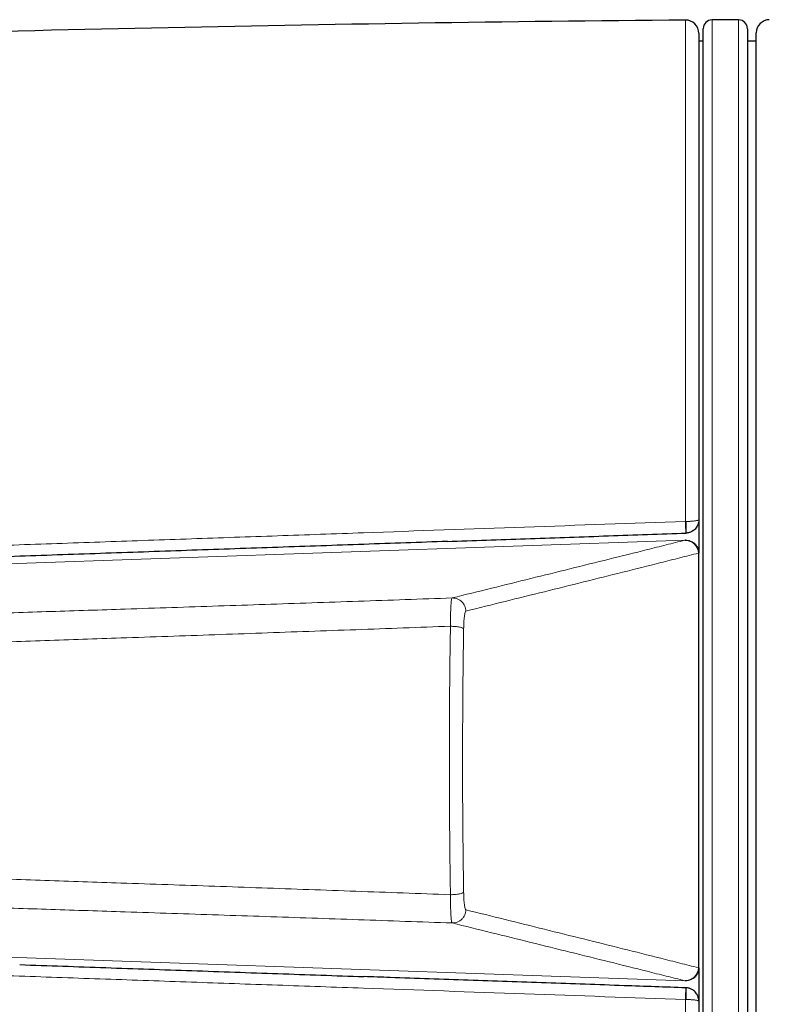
# Model space of a CAD drawing. Header units: millimetres. Extents: x 8 to 834, y 12 to 760.
# Tile 9 of 65: x 385 to 401, y 569 to 592. Entities that reach past the tile are written whole.
import ezdxf

# ---------------------------------------------------------------- set-up
doc = ezdxf.new("R2010")
doc.units = ezdxf.units.MM

msp = doc.modelspace()

# ---------------------------------------------------------------- linework, layer by layer
at = {"color": 252, "linetype": 'Continuous', "lineweight": 0}
for p, q in [((399.597, 580.224), (399.597, 591.565)), ((400.2, 591.568), (400.2, 558.068)), ((400.8, 586.662), (400.8, 591.568)), ((400.8, 558.068), (400.8, 586.662)), ((399.597, 580.224), (399.61, 580.225)), ((375.852, 578.97), (399.582, 579.799)), ((399.582, 579.799), (399.59, 579.801)), ((399.59, 579.801), (399.59, 579.813)), ((399.9, 579.51), (399.891, 579.508)), ((375.852, 570.665), (399.582, 569.837)), ((399.891, 570.128), (399.9, 570.125)), ((399.59, 569.835), (399.582, 569.837)), ((399.59, 569.823), (399.59, 569.835)), ((399.597, 558.07), (399.597, 569.411)), ((399.61, 569.411), (399.597, 569.411))]:
    msp.add_line(p, q, dxfattribs=at)
at = {"color": 7, "linetype": 'Continuous', "lineweight": 30}
for p, q in [((400.8, 591.568), (400.2, 591.568)), ((400, 558.268), (400, 591.368)), ((401, 591.368), (401, 586.52)), ((401.2, 574.818), (401.2, 591.273)), ((399.9, 591.265), (399.9, 580.263)), ((400, 591.085), (399.9, 591.085)), ((401.2, 591.085), (401, 591.085)), ((401, 586.52), (401, 558.268)), ((399.9, 580.259), (399.9, 579.511)), ((399.606, 579.96), (399.611, 579.96)), ((399.606, 579.96), (399.606, 579.96)), ((399.9, 579.501), (399.9, 579.51)), ((399.9, 570.135), (399.9, 579.501)), ((401.2, 558.363), (401.2, 574.818)), ((399.9, 570.125), (399.9, 570.135)), ((399.9, 570.124), (399.9, 569.377)), ((399.611, 569.675), (399.603, 569.676)), ((399.9, 569.373), (399.9, 558.37))]:
    msp.add_line(p, q, dxfattribs=at)
for centre, radius, start, end in [((408.634, -409.27), 1000.876, 90.517329, 91.900487), ((399.6, 591.265), 0.3, 0, 90.5173), ((400.2, 591.368), 0.2, 90, 180), ((400.8, 591.368), 0.2, 0, 90), ((401.5, 591.273), 0.3, 91, 180)]:
    msp.add_arc(centre, radius, start, end, dxfattribs=at)
at = {"color": 252, "linetype": 'Continuous', "lineweight": 0}
for centre, radius, start, end in [((369.276, 579.083), 30.343, 1.6555, 2.1551), ((398.249, 580.092), 1.368, 354.4533, 5.5467), ((399.591, 579.499), 0.3, 1.6821, 91.7149), ((399.591, 570.136), 0.3, 268.2773, 358.3257), ((370.896, 570.498), 28.722, 357.8309, 358.3587), ((398.134, 569.544), 1.482, 354.8398, 5.0746)]:
    msp.add_arc(centre, radius, start, end, dxfattribs=at)
for points, knots in [([(376.739, 579.423), (377.388, 579.446), (378.685, 579.491), (380.632, 579.559), (382.579, 579.627), (384.526, 579.695), (386.473, 579.763), (388.42, 579.831), (390.368, 579.899), (392.879, 579.988), (395.956, 580.096), (398.384, 580.182), (399.597, 580.224)], [0, 0, 0, 0, 0.085175, 0.170351, 0.255526, 0.340705, 0.425884, 0.511066, 0.596248, 0.681431, 0.840714, 1, 1, 1, 1]), ([(399.9, 580.263), (399.9, 580.263), (399.9, 580.261), (399.899, 580.259), (399.894, 580.256), (399.889, 580.253), (399.884, 580.251), (399.879, 580.249), (399.869, 580.246), (399.85, 580.242), (399.819, 580.237), (399.782, 580.233), (399.747, 580.23), (399.713, 580.227), (399.681, 580.226), (399.647, 580.225), (399.623, 580.225), (399.61, 580.225)], [0, 0, 0, 0, 0.0072902, 0.0763998, 0.1460948, 0.1864217, 0.2268675, 0.2560464, 0.2852718, 0.3995631, 0.5170687, 0.615094, 0.7155776, 0.7827204, 0.8507662, 0.9247225, 1, 1, 1, 1]), ([(394.32, 578.493), (394.913, 578.64), (395.802, 578.86), (396.985, 579.152), (397.864, 579.37), (398.59, 579.55), (399.16, 579.694), (399.442, 579.764), (399.582, 579.799), (399.582, 579.799)], [0, 0, 0, 0, 0.335231, 0.502846, 0.670462, 0.83523, 0.917614, 0.999999, 1, 1, 1, 1]), ([(399.891, 579.508), (399.75, 579.472), (399.47, 579.401), (398.898, 579.256), (398.173, 579.074), (397.294, 578.856), (396.111, 578.562), (395.221, 578.342), (394.628, 578.195)], [0, 0, 0, 0, 0.082387, 0.164774, 0.329548, 0.497161, 0.664774, 1, 1, 1, 1]), ([(379.317, 578.001), (379.6, 578.01), (380.165, 578.027), (381.014, 578.053), (381.864, 578.08), (382.714, 578.106), (383.56, 578.133), (384.403, 578.16), (385.243, 578.187), (386.083, 578.214), (386.995, 578.244), (387.978, 578.277), (389.031, 578.312), (390.086, 578.347), (391.143, 578.383), (392.2, 578.42), (393.259, 578.456), (393.966, 578.481), (394.32, 578.493)], [0, 0, 0, 0, 0.057372, 0.114598, 0.17171, 0.22874, 0.285725, 0.34169, 0.397668, 0.453667, 0.509694, 0.579598, 0.649549, 0.71954, 0.789565, 0.859628, 0.929752, 1, 1, 1, 1]), ([(394.281, 577.854), (394.281, 577.854), (394.281, 577.882), (394.281, 577.938), (394.282, 578.02), (394.283, 578.098), (394.285, 578.173), (394.288, 578.242), (394.291, 578.305), (394.294, 578.36), (394.299, 578.406), (394.303, 578.443), (394.308, 578.47), (394.314, 578.488), (394.318, 578.493), (394.32, 578.493), (394.32, 578.493)], [0, 0, 0, 0, 0.000056, 0.0807, 0.161586, 0.242232, 0.326349, 0.410739, 0.494858, 0.578968, 0.663349, 0.74746, 0.831532, 0.915873, 0.999944, 1, 1, 1, 1]), ([(394.628, 578.195), (394.625, 578.193), (394.62, 578.189), (394.611, 578.164), (394.603, 578.127), (394.596, 578.078), (394.59, 578.017), (394.585, 577.948), (394.582, 577.873), (394.581, 577.821), (394.58, 577.794)], [0, 0, 0, 0, 0.126352, 0.252705, 0.379074, 0.505442, 0.631722, 0.757999, 0.879, 1, 1, 1, 1]), ([(394.281, 577.854), (393.925, 577.841), (393.212, 577.815), (392.144, 577.776), (391.078, 577.738), (390.013, 577.7), (388.949, 577.662), (387.887, 577.625), (386.893, 577.591), (385.966, 577.559), (385.106, 577.53), (384.247, 577.501), (383.389, 577.473), (382.538, 577.444), (381.693, 577.417), (380.854, 577.39), (380.017, 577.363), (379.46, 577.345), (379.181, 577.336)], [0, 0, 0, 0, 0.070365, 0.140644, 0.210842, 0.280975, 0.351057, 0.421106, 0.491138, 0.548032, 0.604933, 0.661847, 0.718786, 0.775759, 0.831757, 0.887797, 0.943879, 1, 1, 1, 1]), ([(394.281, 571.782), (394.28, 571.869), (394.277, 572.044), (394.273, 572.307), (394.27, 572.571), (394.266, 572.884), (394.263, 573.246), (394.26, 573.657), (394.257, 574.07), (394.256, 574.483), (394.256, 574.896), (394.257, 575.31), (394.258, 575.723), (394.261, 576.142), (394.264, 576.567), (394.269, 576.998), (394.274, 577.427), (394.279, 577.712), (394.281, 577.854)], [0, 0, 0, 0, 0.0436871, 0.0873741, 0.1311171, 0.17486, 0.2424496, 0.310065, 0.3776805, 0.4452701, 0.5128598, 0.5804752, 0.6480907, 0.7156803, 0.7867452, 0.8578402, 0.9289351, 1, 1, 1, 1]), ([(394.58, 577.794), (394.578, 577.662), (394.574, 577.397), (394.568, 576.997), (394.564, 576.595), (394.56, 576.192), (394.558, 575.788), (394.556, 575.383), (394.555, 574.978), (394.555, 574.566), (394.556, 574.147), (394.558, 573.722), (394.562, 573.297), (394.565, 572.928), (394.569, 572.615), (394.572, 572.356), (394.576, 572.098), (394.579, 571.927), (394.58, 571.841)], [0, 0, 0, 0, 0.06759, 0.135205, 0.20282, 0.27041, 0.338, 0.405615, 0.47323, 0.54082, 0.611883, 0.682976, 0.754068, 0.825131, 0.86882, 0.91251, 0.956255, 1, 1, 1, 1]), ([(394.281, 571.782), (393.925, 571.795), (393.212, 571.821), (392.144, 571.86), (391.078, 571.898), (390.013, 571.936), (388.949, 571.973), (387.887, 572.01), (386.893, 572.044), (385.966, 572.076), (385.106, 572.105), (384.247, 572.134), (383.389, 572.163), (382.538, 572.191), (381.693, 572.219), (380.854, 572.246), (380.017, 572.273), (379.46, 572.29), (379.181, 572.299)], [0, 0, 0, 0, 0.070365, 0.140644, 0.210842, 0.280975, 0.351057, 0.421106, 0.491138, 0.548032, 0.604933, 0.661847, 0.718786, 0.775759, 0.831757, 0.887797, 0.943879, 1, 1, 1, 1]), ([(394.32, 571.142), (394.32, 571.142), (394.318, 571.143), (394.314, 571.148), (394.308, 571.165), (394.303, 571.193), (394.299, 571.23), (394.294, 571.276), (394.291, 571.331), (394.288, 571.393), (394.285, 571.463), (394.283, 571.537), (394.282, 571.616), (394.281, 571.697), (394.281, 571.753), (394.281, 571.782), (394.281, 571.782)], [0, 0, 0, 0, 0.000056, 0.084127, 0.168468, 0.25254, 0.336651, 0.421032, 0.505142, 0.589261, 0.673651, 0.757768, 0.838414, 0.9193, 0.999944, 1, 1, 1, 1]), ([(394.58, 571.841), (394.581, 571.815), (394.582, 571.762), (394.585, 571.687), (394.59, 571.618), (394.596, 571.558), (394.603, 571.508), (394.611, 571.471), (394.62, 571.447), (394.625, 571.443), (394.628, 571.44)], [0, 0, 0, 0, 0.120937, 0.241878, 0.368141, 0.494408, 0.620763, 0.74712, 0.873559, 1, 1, 1, 1]), ([(379.317, 571.634), (379.6, 571.626), (380.165, 571.608), (381.014, 571.582), (381.864, 571.556), (382.714, 571.529), (383.56, 571.503), (384.403, 571.476), (385.243, 571.449), (386.083, 571.421), (386.995, 571.391), (387.978, 571.359), (389.031, 571.324), (390.086, 571.288), (391.143, 571.252), (392.2, 571.216), (393.259, 571.179), (393.966, 571.155), (394.32, 571.142)], [0, 0, 0, 0, 0.057372, 0.114598, 0.17171, 0.22874, 0.285725, 0.34169, 0.397668, 0.453667, 0.509694, 0.579598, 0.649549, 0.71954, 0.789565, 0.859628, 0.929752, 1, 1, 1, 1]), ([(394.628, 571.44), (395.221, 571.294), (396.111, 571.073), (397.294, 570.78), (398.173, 570.561), (398.898, 570.38), (399.47, 570.235), (399.75, 570.163), (399.891, 570.128)], [0, 0, 0, 0, 0.3352257, 0.5028386, 0.6704515, 0.8352255, 0.9176128, 1, 1, 1, 1]), ([(399.582, 569.837), (399.582, 569.837), (399.442, 569.871), (399.16, 569.942), (398.59, 570.085), (397.864, 570.266), (396.985, 570.483), (395.802, 570.776), (394.913, 570.996), (394.32, 571.142)], [0, 0, 0, 0, 0.000001, 0.082385, 0.164769, 0.329538, 0.497154, 0.664769, 1, 1, 1, 1]), ([(399.597, 569.411), (398.384, 569.454), (395.956, 569.54), (392.879, 569.648), (390.368, 569.736), (388.421, 569.805), (386.474, 569.873), (384.527, 569.941), (382.58, 570.009), (380.633, 570.077), (378.686, 570.145), (377.388, 570.19), (376.739, 570.213)], [0, 0, 0, 0, 0.159284, 0.318569, 0.403744, 0.488919, 0.574095, 0.659272, 0.744453, 0.829634, 0.914817, 1, 1, 1, 1]), ([(399.9, 569.373), (399.9, 569.373), (399.9, 569.374), (399.899, 569.377), (399.894, 569.38), (399.889, 569.383), (399.884, 569.385), (399.879, 569.386), (399.869, 569.389), (399.85, 569.394), (399.819, 569.399), (399.782, 569.403), (399.747, 569.406), (399.713, 569.408), (399.681, 569.409), (399.647, 569.411), (399.623, 569.411), (399.61, 569.411)], [0, 0, 0, 0, 0.00729, 0.0764, 0.146095, 0.186422, 0.226867, 0.256046, 0.285272, 0.399563, 0.517069, 0.615094, 0.715578, 0.78272, 0.850766, 0.924723, 1, 1, 1, 1])]:
    msp.add_open_spline(points, degree=3, knots=knots, dxfattribs=at)
at = {"color": 7, "linetype": 'Continuous', "lineweight": 30}
for points, knots in [([(399.9, 580.263), (399.9, 580.262), (399.9, 580.24), (399.896, 580.207), (399.885, 580.166), (399.871, 580.13), (399.849, 580.092), (399.818, 580.053), (399.782, 580.021), (399.747, 579.998), (399.713, 579.982), (399.681, 579.971), (399.647, 579.963), (399.623, 579.961), (399.61, 579.96)], [0, 0, 0, 0, 0.007296, 0.146214, 0.226772, 0.291867, 0.402917, 0.516927, 0.614948, 0.71543, 0.782598, 0.850668, 0.924676, 1, 1, 1, 1]), ([(394.21, 579.772), (394.8, 579.792), (395.979, 579.833), (397.745, 579.895), (398.954, 579.937), (399.574, 579.959), (399.606, 579.96)], [0, 0, 0, 0, 0.3278883, 0.655315, 0.9822824, 1, 1, 1, 1]), ([(394.214, 579.772), (393.585, 579.75), (392.306, 579.705), (390.378, 579.638), (388.432, 579.571), (386.485, 579.503), (384.538, 579.436), (382.592, 579.368), (380.645, 579.301), (378.699, 579.234), (377.401, 579.189), (376.752, 579.167)], [0, 0, 0, 0, 0.108184, 0.219656, 0.331128, 0.442602, 0.554076, 0.665556, 0.777036, 0.888518, 1, 1, 1, 1]), ([(399.59, 579.801), (399.593, 579.801), (399.616, 579.801), (399.655, 579.797), (399.706, 579.783), (399.752, 579.761), (399.793, 579.732), (399.829, 579.696), (399.859, 579.655), (399.881, 579.609), (399.896, 579.561), (399.898, 579.527), (399.9, 579.51)], [0, 0, 0, 0, 0.023303, 0.14363, 0.2508, 0.357969, 0.465012, 0.572056, 0.679041, 0.786025, 0.893013, 1, 1, 1, 1]), ([(384.538, 570.2), (385.187, 570.177), (386.485, 570.132), (388.431, 570.065), (390.378, 569.997), (391.676, 569.952), (392.325, 569.929)], [0, 0, 0, 0, 0.249993, 0.499992, 0.749996, 1, 1, 1, 1]), ([(399.9, 570.125), (399.898, 570.109), (399.896, 570.075), (399.881, 570.026), (399.859, 569.981), (399.829, 569.939), (399.793, 569.904), (399.752, 569.874), (399.706, 569.853), (399.655, 569.838), (399.616, 569.834), (399.593, 569.835), (399.59, 569.835)], [0, 0, 0, 0, 0.106987, 0.213975, 0.320959, 0.427944, 0.534988, 0.642031, 0.7492, 0.85637, 0.976697, 1, 1, 1, 1]), ([(399.606, 569.675), (399.14, 569.692), (398.088, 569.728), (396.447, 569.786), (394.684, 569.847), (393.31, 569.895), (392.524, 569.922), (392.327, 569.929)], [0, 0, 0, 0, 0.191907, 0.433835, 0.676101, 0.918706, 1, 1, 1, 1]), ([(399.9, 569.373), (399.9, 569.374), (399.9, 569.395), (399.896, 569.429), (399.885, 569.47), (399.871, 569.505), (399.849, 569.544), (399.818, 569.583), (399.782, 569.615), (399.747, 569.638), (399.713, 569.654), (399.681, 569.665), (399.647, 569.673), (399.623, 569.674), (399.61, 569.675)], [0, 0, 0, 0, 0.007296, 0.146217, 0.226776, 0.291873, 0.404425, 0.51693, 0.616199, 0.715429, 0.783053, 0.850669, 0.925337, 1, 1, 1, 1])]:
    msp.add_open_spline(points, degree=3, knots=knots, dxfattribs=at)
at = {"color": 252, "linetype": 'Continuous', "lineweight": 0}
for points in [[(394.628, 578.195), (394.627, 578.215), (394.624, 578.255), (394.606, 578.312), (394.577, 578.365), (394.538, 578.411), (394.491, 578.448), (394.437, 578.475), (394.379, 578.492), (394.339, 578.493), (394.32, 578.493)], [(394.58, 577.794), (394.577, 577.798), (394.572, 577.805), (394.551, 577.816), (394.521, 577.826), (394.484, 577.835), (394.439, 577.842), (394.39, 577.848), (394.336, 577.852), (394.3, 577.853), (394.281, 577.854)], [(394.58, 571.841), (394.577, 571.837), (394.572, 571.83), (394.551, 571.819), (394.521, 571.809), (394.484, 571.8), (394.439, 571.793), (394.389, 571.787), (394.336, 571.783), (394.299, 571.782), (394.281, 571.782)], [(394.628, 571.44), (394.627, 571.42), (394.624, 571.381), (394.606, 571.323), (394.577, 571.27), (394.538, 571.225), (394.491, 571.187), (394.437, 571.16), (394.379, 571.144), (394.339, 571.143), (394.32, 571.142)]]:
    msp.add_open_spline(points, degree=3, dxfattribs=at)

doc.saveas('drawing.dxf')
